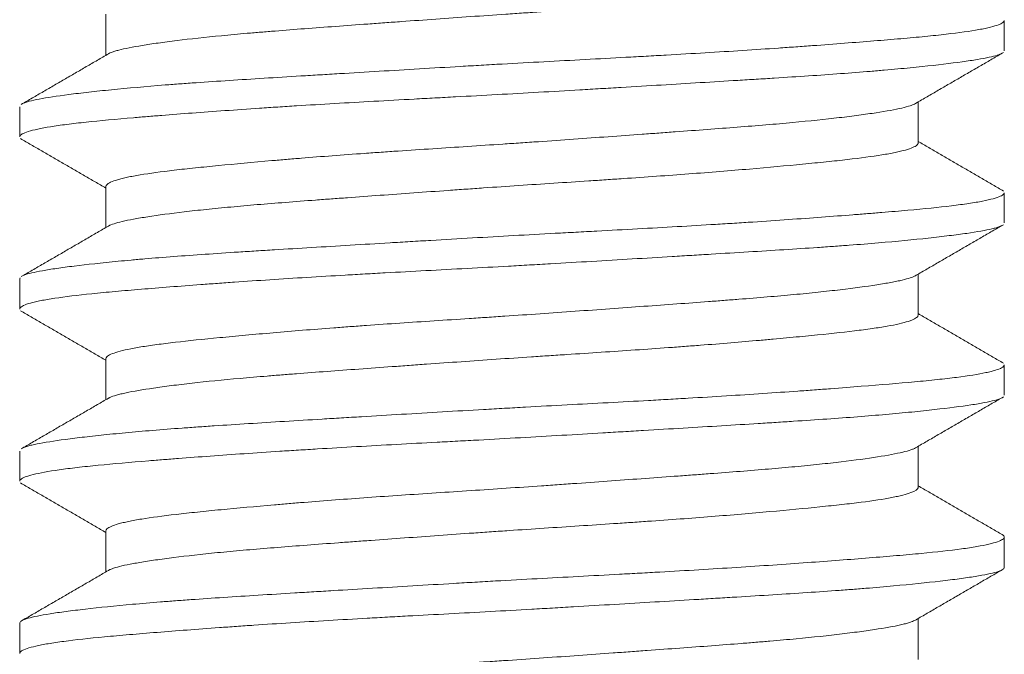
# Model space of a CAD drawing. Header units: millimetres. Extents: x 28 to 2257, y 19 to 785.
# Tile 49 of 55: x 1655.35 to 1659.35, y 388.52 to 391.1. Entities that reach past the tile are written whole.
import ezdxf

# ---------------------------------------------------------------- set-up
doc = ezdxf.new("R2010")
doc.units = ezdxf.units.MM
doc.layers.add('1', color=7, linetype='Continuous', true_color=0xffffff)

msp = doc.modelspace()

# ---------------------------------------------------------------- linework, layer by layer
at = {"layer": '1', "color": 155, "linetype": 'Continuous', "lineweight": 18}
for p, q in [((1655.7032, 391.1192), (1655.7032, 390.9523)), ((1659.3532, 390.971), (1659.3532, 391.0937)), ((1655.3532, 390.7434), (1655.3532, 390.6213)), ((1659.0032, 390.596), (1659.0032, 390.7626)), ((1655.7032, 390.4191), (1655.7032, 390.2523)), ((1659.3532, 390.2715), (1659.3532, 390.3937)), ((1659.0032, 389.8956), (1659.0032, 390.0626)), ((1655.3532, 390.0435), (1655.3547, 390.0483)), ((1655.3532, 390.0439), (1655.3532, 389.9212)), ((1655.7032, 389.7193), (1655.7032, 389.5523)), ((1659.3532, 389.5711), (1659.3532, 389.6934)), ((1655.3532, 389.3435), (1655.3532, 389.2215)), ((1659.0032, 389.196), (1659.0032, 389.3626)), ((1655.7032, 389.0188), (1655.7032, 388.8523)), ((1659.3532, 388.8713), (1659.3532, 388.994)), ((1659.0032, 388.4956), (1659.0032, 388.6626)), ((1655.3532, 388.6435), (1655.3532, 388.5209))]:
    msp.add_line(p, q, dxfattribs=at)
for points, knots in [([(1655.7158, 390.9596), (1655.7187, 390.9611), (1655.7255, 390.9642), (1655.7344, 390.9672), (1655.7444, 390.9704), (1655.7499, 390.9719), (1655.78, 390.9797), (1655.8119, 390.986), (1655.8709, 390.9957), (1655.9033, 391.0005), (1655.94, 391.0055), (1655.9655, 391.0089), (1655.9787, 391.0106), (1656.0464, 391.019), (1656.1068, 391.0256), (1656.2066, 391.0353), (1656.2414, 391.0385), (1656.2959, 391.0432), (1656.3145, 391.0448), (1656.3524, 391.048), (1656.3716, 391.0495), (1656.4689, 391.0573), (1656.5507, 391.0635), (1656.6793, 391.073), (1656.7231, 391.0762), (1656.7904, 391.0811), (1656.8132, 391.0828), (1656.8589, 391.0861), (1656.8818, 391.0878), (1656.9969, 391.0961), (1657.0902, 391.1028), (1657.2323, 391.1128), (1657.28, 391.1161), (1657.3521, 391.121), (1657.3763, 391.1227), (1657.4243, 391.1259), (1657.4482, 391.1274), (1657.5674, 391.1353), (1657.6613, 391.1414), (1657.7999, 391.1507), (1657.8458, 391.1538), (1657.914, 391.1586), (1657.9367, 391.1602), (1657.9813, 391.1634), (1658.0034, 391.165), (1658.1124, 391.1731), (1658.1955, 391.1796), (1658.3141, 391.1896), (1658.3527, 391.193), (1658.4276, 391.1997), (1658.4636, 391.203), (1658.5666, 391.2128), (1658.6291, 391.219), (1658.6995, 391.2267), (1658.7132, 391.2283), (1658.7398, 391.2314), (1658.7527, 391.233), (1658.7901, 391.2377), (1658.813, 391.2409), (1658.8761, 391.2504), (1658.9105, 391.2568), (1658.9439, 391.2651), (1658.9501, 391.2668), (1658.9615, 391.2701), (1658.9668, 391.2718), (1658.9808, 391.2769), (1658.9881, 391.2803), (1658.9999, 391.2878), (1659.0032, 391.292), (1659.0032, 391.2961)], [0, 0, 0, 0, 0.014042, 0.02843, 0.02843, 0.042818, 0.042818, 0.100368, 0.100368, 0.129144, 0.143531, 0.143531, 0.157919, 0.157919, 0.21547, 0.21547, 0.244245, 0.244245, 0.258633, 0.258633, 0.27302, 0.27302, 0.330571, 0.330571, 0.359346, 0.359346, 0.373734, 0.373734, 0.388122, 0.388122, 0.445672, 0.445672, 0.474448, 0.474448, 0.488835, 0.488835, 0.503223, 0.503223, 0.560773, 0.560773, 0.589549, 0.589549, 0.603936, 0.603936, 0.618324, 0.618324, 0.675875, 0.675875, 0.70465, 0.70465, 0.733425, 0.733425, 0.790976, 0.790976, 0.805364, 0.805364, 0.819751, 0.819751, 0.848527, 0.848527, 0.906077, 0.906077, 0.920465, 0.920465, 0.934853, 0.934853, 0.963628, 0.963628, 1, 1, 1, 1]), ([(1655.3644, 390.7555), (1655.3648, 390.7558), (1655.3653, 390.756), (1655.369, 390.7578), (1655.3728, 390.7593), (1655.3815, 390.7623), (1655.3865, 390.7638), (1655.4032, 390.7683), (1655.4167, 390.7713), (1655.4637, 390.7803), (1655.5039, 390.7864), (1655.5654, 390.7944), (1655.5782, 390.796), (1655.6051, 390.7992), (1655.6191, 390.8009), (1655.6626, 390.8058), (1655.6934, 390.809), (1655.7915, 390.8188), (1655.8643, 390.8254), (1655.9644, 390.8332), (1655.9849, 390.8348), (1656.0269, 390.8379), (1656.0483, 390.8394), (1656.1136, 390.844), (1656.1584, 390.847), (1656.2965, 390.856), (1656.3935, 390.862), (1656.521, 390.8697), (1656.5468, 390.8713), (1656.5991, 390.8745), (1656.6256, 390.8761), (1656.7053, 390.8809), (1656.7589, 390.8841), (1656.9213, 390.8938), (1657.0316, 390.9004), (1657.1719, 390.9087), (1657.2001, 390.9103), (1657.2567, 390.9136), (1657.2852, 390.9152), (1657.3703, 390.92), (1657.4267, 390.9231), (1657.5951, 390.9322), (1657.7061, 390.9381), (1657.8434, 390.9456), (1657.8708, 390.9471), (1657.9254, 390.9501), (1657.9527, 390.9517), (1658.0335, 390.9563), (1658.0863, 390.9594), (1658.2414, 390.9687), (1658.3407, 390.9751), (1658.4593, 390.9833), (1658.4828, 390.9849), (1658.5292, 390.9882), (1658.5521, 390.9899), (1658.6195, 390.9948), (1658.6626, 390.9981), (1658.787, 391.0077), (1658.8632, 391.0138), (1658.9498, 391.0213), (1658.9667, 391.0228), (1658.9996, 391.0258), (1659.0156, 391.0274), (1659.0619, 391.0319), (1659.0906, 391.0349), (1659.1701, 391.0441), (1659.2145, 391.0503), (1659.2592, 391.0584), (1659.2676, 391.06), (1659.2833, 391.0633), (1659.2906, 391.0649), (1659.3105, 391.0699), (1659.3214, 391.0732), (1659.345, 391.0822), (1659.3528, 391.088), (1659.3532, 391.0935)], [0, 0, 0, 0, 0.002232, 0.002232, 0.016183, 0.016183, 0.030134, 0.030134, 0.058036, 0.058036, 0.113839, 0.113839, 0.12779, 0.12779, 0.141741, 0.141741, 0.169643, 0.169643, 0.225446, 0.225446, 0.239397, 0.239397, 0.253348, 0.253348, 0.28125, 0.28125, 0.337054, 0.337054, 0.351004, 0.351004, 0.364955, 0.364955, 0.392857, 0.392857, 0.448661, 0.448661, 0.462612, 0.462612, 0.476563, 0.476563, 0.504464, 0.504464, 0.560268, 0.560268, 0.574219, 0.574219, 0.58817, 0.58817, 0.616071, 0.616071, 0.671875, 0.671875, 0.685826, 0.685826, 0.699777, 0.699777, 0.727679, 0.727679, 0.783482, 0.783482, 0.797433, 0.797433, 0.811384, 0.811384, 0.839286, 0.839286, 0.895089, 0.895089, 0.90904, 0.90904, 0.922991, 0.922991, 0.950893, 0.950893, 1, 1, 1, 1]), ([(1659.3441, 390.9605), (1659.3345, 390.955), (1659.3171, 390.9497), (1659.2784, 390.9413), (1659.2623, 390.9383), (1659.2346, 390.9337), (1659.2248, 390.9321), (1659.204, 390.929), (1659.193, 390.9274), (1659.1358, 390.9196), (1659.0817, 390.9131), (1658.9885, 390.9034), (1658.9554, 390.9001), (1658.9026, 390.8952), (1658.8845, 390.8935), (1658.8473, 390.8902), (1658.8283, 390.8886), (1658.7314, 390.8806), (1658.6477, 390.8746), (1658.5132, 390.8656), (1658.4668, 390.8626), (1658.3949, 390.8581), (1658.3705, 390.8565), (1658.3211, 390.8535), (1658.2962, 390.8519), (1658.1707, 390.8442), (1658.0669, 390.838), (1657.9062, 390.8283), (1657.8519, 390.8251), (1657.769, 390.8201), (1657.7411, 390.8184), (1657.6852, 390.8151), (1657.6573, 390.8135), (1657.5174, 390.8052), (1657.4052, 390.7987), (1657.2367, 390.7895), (1657.1805, 390.7864), (1657.096, 390.7819), (1657.0678, 390.7804), (1657.0117, 390.7774), (1656.9838, 390.7759), (1656.8453, 390.7684), (1656.7375, 390.7624), (1656.5802, 390.7532), (1656.5285, 390.75), (1656.4521, 390.7453), (1656.4268, 390.7436), (1656.3768, 390.7404), (1656.3522, 390.7388), (1656.2309, 390.7306), (1656.1397, 390.7241), (1656.0115, 390.7144), (1655.9702, 390.7111), (1655.9105, 390.7064), (1655.8909, 390.7049), (1655.8527, 390.7018), (1655.8342, 390.7002), (1655.7438, 390.6926), (1655.6795, 390.6867), (1655.5949, 390.6776), (1655.5687, 390.6746), (1655.5324, 390.6699), (1655.5208, 390.6683), (1655.4987, 390.6652), (1655.4883, 390.6636), (1655.4391, 390.6556), (1655.409, 390.6491), (1655.3777, 390.6392), (1655.3695, 390.6359), (1655.3608, 390.631), (1655.3585, 390.6293), (1655.3551, 390.6261), (1655.354, 390.6244), (1655.3533, 390.6221), (1655.3532, 390.6214), (1655.3532, 390.6207)], [0, 0, 0, 0, 0.050178, 0.050178, 0.077931, 0.077931, 0.091807, 0.091807, 0.105684, 0.105684, 0.16119, 0.16119, 0.188943, 0.188943, 0.20282, 0.20282, 0.216696, 0.216696, 0.272202, 0.272202, 0.299956, 0.299956, 0.313832, 0.313832, 0.327709, 0.327709, 0.383215, 0.383215, 0.410968, 0.410968, 0.424845, 0.424845, 0.438721, 0.438721, 0.494227, 0.494227, 0.52198, 0.52198, 0.535857, 0.535857, 0.549734, 0.549734, 0.60524, 0.60524, 0.632993, 0.632993, 0.646869, 0.646869, 0.660746, 0.660746, 0.716252, 0.716252, 0.744005, 0.744005, 0.757882, 0.757882, 0.771758, 0.771758, 0.827265, 0.827265, 0.855018, 0.855018, 0.868894, 0.868894, 0.882771, 0.882771, 0.938277, 0.938277, 0.96603, 0.96603, 0.979907, 0.979907, 0.993783, 0.993783, 1, 1, 1, 1]), ([(1658.9927, 390.7565), (1658.9901, 390.755), (1658.9871, 390.7535), (1658.9799, 390.7505), (1658.9757, 390.7489), (1658.9615, 390.7443), (1658.95, 390.7411), (1658.9096, 390.7318), (1658.8749, 390.7254), (1658.8217, 390.7172), (1658.8105, 390.7156), (1658.7872, 390.7122), (1658.7751, 390.7105), (1658.7375, 390.7055), (1658.7109, 390.7022), (1658.626, 390.6922), (1658.5629, 390.6855), (1658.4759, 390.6774), (1658.458, 390.6758), (1658.4216, 390.6726), (1658.4032, 390.671), (1658.3469, 390.6663), (1658.3082, 390.6632), (1658.189, 390.6539), (1658.1051, 390.6476), (1657.9947, 390.6395), (1657.9723, 390.6379), (1657.9273, 390.6346), (1657.9047, 390.633), (1657.8365, 390.628), (1657.7905, 390.6247), (1657.6514, 390.6147), (1657.5569, 390.6079), (1657.4364, 390.5995), (1657.4121, 390.5978), (1657.3639, 390.5945), (1657.3399, 390.5929), (1657.268, 390.5881), (1657.2203, 390.585), (1657.0779, 390.5756), (1656.9839, 390.5695), (1656.8678, 390.5616), (1656.8447, 390.56), (1656.7992, 390.5568), (1656.7766, 390.5552), (1656.7096, 390.5504), (1656.6222, 390.544), (1656.5175, 390.5357), (1656.4567, 390.5307), (1656.4167, 390.5274), (1656.3968, 390.5257), (1656.2994, 390.5172), (1656.2275, 390.5105), (1656.1284, 390.5009), (1656.0811, 390.4962), (1656.0371, 390.4915), (1656.0086, 390.4884), (1655.9947, 390.4868), (1655.9276, 390.4789), (1655.8817, 390.4727), (1655.8239, 390.463), (1655.7979, 390.4582), (1655.7761, 390.4532), (1655.7626, 390.4498), (1655.7563, 390.4481), (1655.7276, 390.4397), (1655.7131, 390.4329), (1655.7043, 390.4237), (1655.7031, 390.4211), (1655.7032, 390.4186)], [0, 0, 0, 0, 0.013467, 0.013467, 0.027855, 0.027855, 0.05663, 0.05663, 0.11418, 0.11418, 0.128568, 0.128568, 0.142956, 0.142956, 0.171731, 0.171731, 0.229282, 0.229282, 0.243669, 0.243669, 0.258057, 0.258057, 0.286832, 0.286832, 0.344383, 0.344383, 0.358771, 0.358771, 0.373158, 0.373158, 0.401934, 0.401934, 0.459484, 0.459484, 0.473872, 0.473872, 0.48826, 0.48826, 0.517035, 0.517035, 0.574586, 0.574586, 0.588973, 0.588973, 0.603361, 0.603361, 0.632136, 0.660912, 0.675299, 0.675299, 0.689687, 0.689687, 0.747238, 0.747238, 0.776013, 0.790401, 0.790401, 0.804788, 0.804788, 0.862339, 0.862339, 0.891114, 0.905502, 0.905502, 0.91989, 0.91989, 0.97744, 0.97744, 1, 1, 1, 1]), ([(1655.7144, 390.2589), (1655.7253, 390.2649), (1655.7437, 390.2708), (1655.7829, 390.2799), (1655.806, 390.2847), (1655.8335, 390.2895), (1655.853, 390.2927), (1655.8632, 390.2944), (1655.9162, 390.3026), (1655.9656, 390.3092), (1656.0499, 390.3192), (1656.0797, 390.3225), (1656.127, 390.3275), (1656.1433, 390.3291), (1656.1766, 390.3324), (1656.1935, 390.334), (1656.2799, 390.3421), (1656.354, 390.3482), (1656.4725, 390.3575), (1656.5133, 390.3606), (1656.5763, 390.3654), (1656.5977, 390.367), (1656.6408, 390.3702), (1656.6625, 390.3718), (1656.7718, 390.3798), (1656.8617, 390.3863), (1657.0003, 390.3963), (1657.0471, 390.3997), (1657.1183, 390.4047), (1657.1422, 390.4064), (1657.1899, 390.4098), (1657.2138, 390.4115), (1657.333, 390.4198), (1657.428, 390.4261), (1657.5702, 390.4355), (1657.6175, 390.4386), (1657.6884, 390.4432), (1657.712, 390.4448), (1657.7587, 390.4479), (1657.7819, 390.4495), (1657.8967, 390.4573), (1657.9855, 390.4636), (1658.1143, 390.4733), (1658.1564, 390.4766), (1658.2392, 390.4833), (1658.2793, 390.4866), (1658.3954, 390.4967), (1658.4674, 390.5033), (1658.5507, 390.5113), (1658.567, 390.5129), (1658.599, 390.5161), (1658.6147, 390.5177), (1658.6604, 390.5224), (1658.6891, 390.5255), (1658.7697, 390.5348), (1658.8164, 390.541), (1658.8657, 390.549), (1658.8751, 390.5506), (1658.893, 390.5539), (1658.9015, 390.5555), (1658.9255, 390.5605), (1658.9394, 390.5638), (1658.9749, 390.5738), (1658.9906, 390.5805), (1659, 390.5888), (1659.0013, 390.5905), (1659.0028, 390.5934), (1659.0031, 390.5947), (1659.0032, 390.5959)], [0, 0, 0, 0, 0.055607, 0.055607, 0.084329, 0.09869, 0.09869, 0.113051, 0.113051, 0.170496, 0.170496, 0.199219, 0.199219, 0.21358, 0.21358, 0.227941, 0.227941, 0.285386, 0.285386, 0.314108, 0.314108, 0.32847, 0.32847, 0.342831, 0.342831, 0.400276, 0.400276, 0.428998, 0.428998, 0.443359, 0.443359, 0.457721, 0.457721, 0.515165, 0.515165, 0.543888, 0.543888, 0.558249, 0.558249, 0.57261, 0.57261, 0.630055, 0.630055, 0.658778, 0.658778, 0.6875, 0.6875, 0.744945, 0.744945, 0.759306, 0.759306, 0.773667, 0.773667, 0.80239, 0.80239, 0.859835, 0.859835, 0.874196, 0.874196, 0.888557, 0.888557, 0.917279, 0.917279, 0.974724, 0.974724, 0.989085, 0.989085, 1, 1, 1, 1]), ([(1655.364, 390.0554), (1655.3663, 390.0565), (1655.3689, 390.0577), (1655.3872, 390.0648), (1655.4118, 390.0707), (1655.4542, 390.0783), (1655.4632, 390.0798), (1655.4825, 390.0829), (1655.4928, 390.0845), (1655.5253, 390.0892), (1655.549, 390.0923), (1655.6262, 390.1019), (1655.6857, 390.1084), (1655.7703, 390.1166), (1655.7877, 390.1183), (1655.8236, 390.1215), (1655.8422, 390.1232), (1655.8989, 390.1281), (1655.9383, 390.1312), (1656.0609, 390.1405), (1656.1487, 390.1464), (1656.266, 390.154), (1656.2898, 390.1555), (1656.3382, 390.1585), (1656.3629, 390.16), (1656.4375, 390.1647), (1656.4881, 390.1677), (1656.6423, 390.1771), (1656.7483, 390.1835), (1656.8849, 390.1917), (1656.9124, 390.1933), (1656.9679, 390.1966), (1656.9959, 390.1983), (1657.0799, 390.2033), (1657.136, 390.2066), (1657.3042, 390.2163), (1657.4164, 390.2226), (1657.5569, 390.2301), (1657.585, 390.2316), (1657.6412, 390.2347), (1657.6694, 390.2362), (1657.7533, 390.2407), (1657.8085, 390.2437), (1657.9717, 390.2527), (1658.0775, 390.2587), (1658.2059, 390.2666), (1658.2314, 390.2682), (1658.282, 390.2714), (1658.3071, 390.273), (1658.3814, 390.2779), (1658.4294, 390.2812), (1658.5691, 390.291), (1658.6563, 390.2975), (1658.7581, 390.3055), (1658.7781, 390.3071), (1658.8173, 390.3102), (1658.8366, 390.3118), (1658.8928, 390.3164), (1658.9282, 390.3194), (1659.0286, 390.3284), (1659.0875, 390.3343), (1659.1511, 390.342), (1659.1633, 390.3436), (1659.1867, 390.3467), (1659.1979, 390.3483), (1659.2297, 390.3531), (1659.2485, 390.3563), (1659.2981, 390.366), (1659.3219, 390.3726), (1659.3401, 390.3808), (1659.3432, 390.3824), (1659.3481, 390.3857), (1659.35, 390.3874), (1659.3524, 390.3905), (1659.353, 390.3919), (1659.3532, 390.3934)], [0, 0, 0, 0, 0.010714, 0.010714, 0.066518, 0.066518, 0.080469, 0.080469, 0.09442, 0.09442, 0.122321, 0.122321, 0.178125, 0.178125, 0.192076, 0.192076, 0.206027, 0.206027, 0.233929, 0.233929, 0.289732, 0.289732, 0.303683, 0.303683, 0.317634, 0.317634, 0.345536, 0.345536, 0.401339, 0.401339, 0.41529, 0.41529, 0.429241, 0.429241, 0.457143, 0.457143, 0.512946, 0.512946, 0.526897, 0.526897, 0.540848, 0.540848, 0.56875, 0.56875, 0.624554, 0.624554, 0.638504, 0.638504, 0.652455, 0.652455, 0.680357, 0.680357, 0.736161, 0.736161, 0.750112, 0.750112, 0.764063, 0.764063, 0.791964, 0.791964, 0.847768, 0.847768, 0.861719, 0.861719, 0.87567, 0.87567, 0.903571, 0.903571, 0.959375, 0.959375, 0.973326, 0.973326, 0.987277, 0.987277, 1, 1, 1, 1]), ([(1659.3439, 390.2603), (1659.3411, 390.2588), (1659.3378, 390.2573), (1659.3298, 390.2543), (1659.3253, 390.2528), (1659.315, 390.2498), (1659.3093, 390.2483), (1659.2779, 390.2408), (1659.2437, 390.2348), (1659.1791, 390.2254), (1659.1553, 390.2223), (1659.1162, 390.2175), (1659.1025, 390.2158), (1659.0743, 390.2126), (1659.0597, 390.2109), (1658.9844, 390.2028), (1658.9167, 390.1962), (1658.804, 390.1866), (1658.7646, 390.1834), (1658.7027, 390.1787), (1658.6815, 390.1772), (1658.6385, 390.1741), (1658.6167, 390.1726), (1658.506, 390.165), (1658.4124, 390.1591), (1658.2644, 390.15), (1658.2138, 390.1469), (1658.136, 390.1422), (1658.1097, 390.1406), (1658.0568, 390.1374), (1658.0303, 390.1358), (1657.8968, 390.1278), (1657.7879, 390.1212), (1657.6215, 390.1113), (1657.5655, 390.108), (1657.4807, 390.1031), (1657.4522, 390.1015), (1657.3955, 390.0983), (1657.3672, 390.0967), (1657.2261, 390.0888), (1657.1143, 390.0829), (1656.9482, 390.074), (1656.8931, 390.071), (1656.8108, 390.0664), (1656.7834, 390.0649), (1656.7293, 390.0619), (1656.7024, 390.0603), (1656.5696, 390.0526), (1656.4676, 390.0464), (1656.3207, 390.0367), (1656.2728, 390.0334), (1656.2025, 390.0285), (1656.1793, 390.0268), (1656.1338, 390.0235), (1656.1115, 390.0219), (1656.0022, 390.0137), (1655.9214, 390.0074), (1655.8104, 389.9983), (1655.7751, 389.9953), (1655.7247, 389.9907), (1655.7083, 389.9892), (1655.6767, 389.9862), (1655.6614, 389.9847), (1655.5878, 389.9771), (1655.5376, 389.971), (1655.475, 389.9615), (1655.4563, 389.9583), (1655.4315, 389.9534), (1655.4238, 389.9518), (1655.4096, 389.9485), (1655.4031, 389.9469), (1655.3737, 389.9386), (1655.3596, 389.932), (1655.3537, 389.9239), (1655.3531, 389.9222), (1655.3532, 389.9206)], [0, 0, 0, 0, 0.013988, 0.013988, 0.027864, 0.027864, 0.041741, 0.041741, 0.097247, 0.097247, 0.125, 0.125, 0.138877, 0.138877, 0.152753, 0.152753, 0.208259, 0.208259, 0.236012, 0.236012, 0.249889, 0.249889, 0.263766, 0.263766, 0.319272, 0.319272, 0.347025, 0.347025, 0.360901, 0.360901, 0.374778, 0.374778, 0.430284, 0.430284, 0.458037, 0.458037, 0.471914, 0.471914, 0.48579, 0.48579, 0.541297, 0.541297, 0.56905, 0.56905, 0.582926, 0.582926, 0.596803, 0.596803, 0.652309, 0.652309, 0.680062, 0.680062, 0.693939, 0.693939, 0.707815, 0.707815, 0.763321, 0.763321, 0.791075, 0.791075, 0.804951, 0.804951, 0.818828, 0.818828, 0.874334, 0.874334, 0.902087, 0.902087, 0.915964, 0.915964, 0.92984, 0.92984, 0.985346, 0.985346, 1, 1, 1, 1]), ([(1658.9923, 390.0563), (1658.9819, 390.0503), (1658.9641, 390.0445), (1658.932, 390.0369), (1658.9248, 390.0353), (1658.9093, 390.0322), (1658.9012, 390.0306), (1658.8752, 390.0258), (1658.8561, 390.0225), (1658.7931, 390.0128), (1658.7438, 390.0061), (1658.6727, 389.9977), (1658.658, 389.996), (1658.6279, 389.9926), (1658.6125, 389.9909), (1658.5653, 389.9859), (1658.5323, 389.9827), (1658.4291, 389.9731), (1658.3547, 389.9669), (1658.2544, 389.959), (1658.234, 389.9574), (1658.1929, 389.9543), (1658.1722, 389.9527), (1658.1092, 389.948), (1658.0236, 389.9416), (1657.9347, 389.9351), (1657.8441, 389.9286), (1657.7979, 389.9252), (1657.657, 389.9151), (1657.5624, 389.9083), (1657.4196, 389.8983), (1657.3718, 389.8951), (1657.2999, 389.8902), (1657.2758, 389.8886), (1657.2277, 389.8854), (1657.2036, 389.8839), (1657.0834, 389.876), (1656.9895, 389.8699), (1656.8518, 389.8605), (1656.7838, 389.8558), (1656.717, 389.8509), (1656.6727, 389.8477), (1656.6507, 389.846), (1656.5423, 389.8378), (1656.4604, 389.8312), (1656.3445, 389.8211), (1656.2883, 389.8161), (1656.2348, 389.8111), (1656.1997, 389.8078), (1656.1826, 389.8062), (1656.099, 389.7981), (1656.0389, 389.7919), (1655.9587, 389.7826), (1655.9336, 389.7795), (1655.8986, 389.7747), (1655.8873, 389.7731), (1655.8657, 389.7699), (1655.8555, 389.7683), (1655.8066, 389.7602), (1655.7755, 389.7537), (1655.7408, 389.7436), (1655.7312, 389.7403), (1655.7198, 389.7352), (1655.7166, 389.7335), (1655.7111, 389.7301), (1655.7089, 389.7284), (1655.7044, 389.7239), (1655.703, 389.7211), (1655.7032, 389.7184)], [0, 0, 0, 0, 0.054788, 0.054788, 0.069176, 0.069176, 0.083564, 0.083564, 0.112339, 0.112339, 0.16989, 0.16989, 0.184277, 0.184277, 0.198665, 0.198665, 0.22744, 0.22744, 0.284991, 0.284991, 0.299378, 0.299378, 0.313766, 0.313766, 0.342541, 0.371317, 0.371317, 0.400092, 0.400092, 0.457643, 0.457643, 0.486418, 0.486418, 0.500806, 0.500806, 0.515193, 0.515193, 0.572744, 0.572744, 0.601519, 0.615907, 0.615907, 0.630295, 0.630295, 0.687845, 0.687845, 0.716621, 0.731008, 0.731008, 0.745396, 0.745396, 0.802947, 0.802947, 0.831722, 0.831722, 0.84611, 0.84611, 0.860497, 0.860497, 0.918048, 0.918048, 0.946823, 0.946823, 0.961211, 0.961211, 0.975599, 0.975599, 1, 1, 1, 1]), ([(1655.7151, 389.5592), (1655.7166, 389.56), (1655.7182, 389.5608), (1655.7267, 389.5647), (1655.7398, 389.5693), (1655.7577, 389.574), (1655.7707, 389.5771), (1655.7777, 389.5787), (1655.815, 389.5866), (1655.8524, 389.593), (1655.9195, 389.6028), (1655.9438, 389.6061), (1655.996, 389.6128), (1656.0241, 389.6162), (1656.1126, 389.6262), (1656.1775, 389.6327), (1656.2836, 389.6422), (1656.3204, 389.6453), (1656.3778, 389.65), (1656.3973, 389.6516), (1656.437, 389.6547), (1656.457, 389.6563), (1656.5584, 389.6641), (1656.6431, 389.6704), (1656.7754, 389.68), (1656.8204, 389.6833), (1656.8892, 389.6883), (1656.9124, 389.69), (1656.9589, 389.6933), (1656.9822, 389.695), (1657.099, 389.7034), (1657.1933, 389.7101), (1657.3361, 389.72), (1657.3839, 389.7232), (1657.456, 389.728), (1657.4801, 389.7296), (1657.5279, 389.7327), (1657.5517, 389.7342), (1657.67, 389.742), (1657.7627, 389.7481), (1657.899, 389.7575), (1657.944, 389.7607), (1658.0107, 389.7655), (1658.0327, 389.7672), (1658.0761, 389.7704), (1658.0975, 389.772), (1658.2031, 389.7802), (1658.2832, 389.7869), (1658.3778, 389.7952), (1658.3964, 389.7969), (1658.4331, 389.8002), (1658.4512, 389.8019), (1658.5044, 389.8068), (1658.5382, 389.8101), (1658.6348, 389.8196), (1658.6927, 389.8257), (1658.7569, 389.8335), (1658.7693, 389.8351), (1658.7934, 389.8382), (1658.805, 389.8398), (1658.8384, 389.8446), (1658.8586, 389.8478), (1658.9135, 389.8574), (1658.9422, 389.864), (1658.9684, 389.8724), (1658.9731, 389.8741), (1658.9816, 389.8774), (1658.9853, 389.8791), (1658.9949, 389.8842), (1658.9992, 389.8875), (1659.0025, 389.8925), (1659.0031, 389.8941), (1659.0032, 389.8957)], [0, 0, 0, 0, 0.007366, 0.007366, 0.036142, 0.050529, 0.050529, 0.064917, 0.064917, 0.122468, 0.122468, 0.151243, 0.151243, 0.180018, 0.180018, 0.237569, 0.237569, 0.266344, 0.266344, 0.280732, 0.280732, 0.29512, 0.29512, 0.35267, 0.35267, 0.381446, 0.381446, 0.395833, 0.395833, 0.410221, 0.410221, 0.467772, 0.467772, 0.496547, 0.496547, 0.510935, 0.510935, 0.525322, 0.525322, 0.582873, 0.582873, 0.611648, 0.611648, 0.626036, 0.626036, 0.640424, 0.640424, 0.697974, 0.697974, 0.712362, 0.712362, 0.72675, 0.72675, 0.755525, 0.755525, 0.813076, 0.813076, 0.827463, 0.827463, 0.841851, 0.841851, 0.870626, 0.870626, 0.928177, 0.928177, 0.942564, 0.942564, 0.956952, 0.956952, 0.985727, 0.985727, 1, 1, 1, 1]), ([(1655.3635, 389.3551), (1655.3674, 389.3572), (1655.3725, 389.3592), (1655.3831, 389.3628), (1655.3882, 389.3643), (1655.3996, 389.3673), (1655.4059, 389.3688), (1655.4266, 389.3733), (1655.4426, 389.3763), (1655.4973, 389.3855), (1655.5424, 389.3917), (1655.6097, 389.3998), (1655.6237, 389.4014), (1655.6528, 389.4047), (1655.668, 389.4063), (1655.715, 389.4112), (1655.7481, 389.4145), (1655.8527, 389.4243), (1655.9294, 389.4307), (1656.0339, 389.4384), (1656.0553, 389.4399), (1656.0989, 389.443), (1656.1211, 389.4445), (1656.1891, 389.449), (1656.2356, 389.452), (1656.3783, 389.4611), (1656.4779, 389.4671), (1656.6078, 389.475), (1656.6341, 389.4766), (1656.6872, 389.4798), (1656.7141, 389.4814), (1656.7953, 389.4863), (1656.8498, 389.4896), (1657.0144, 389.4994), (1657.1255, 389.506), (1657.2661, 389.5141), (1657.2944, 389.5157), (1657.351, 389.5189), (1657.3794, 389.5205), (1657.4647, 389.5252), (1657.5211, 389.5282), (1657.6889, 389.5372), (1657.7991, 389.5431), (1657.9344, 389.5506), (1657.9614, 389.5522), (1658.0151, 389.5552), (1658.0419, 389.5568), (1658.1215, 389.5615), (1658.1734, 389.5646), (1658.3255, 389.5741), (1658.422, 389.5806), (1658.5368, 389.5888), (1658.5594, 389.5904), (1658.6041, 389.5937), (1658.6261, 389.5953), (1658.6912, 389.6003), (1658.7326, 389.6035), (1658.8516, 389.6129), (1658.9238, 389.6188), (1659.0049, 389.6263), (1659.0206, 389.6279), (1659.0512, 389.6309), (1659.0661, 389.6324), (1659.1091, 389.637), (1659.1355, 389.6401), (1659.208, 389.6493), (1659.2475, 389.6557), (1659.2857, 389.6638), (1659.2928, 389.6654), (1659.3058, 389.6687), (1659.3118, 389.6704), (1659.3279, 389.6754), (1659.3362, 389.6787), (1659.3493, 389.686), (1659.353, 389.6899), (1659.3532, 389.6937)], [0, 0, 0, 0, 0.019162, 0.019162, 0.033088, 0.033088, 0.047014, 0.047014, 0.074866, 0.074866, 0.13057, 0.13057, 0.144496, 0.144496, 0.158422, 0.158422, 0.186275, 0.186275, 0.241979, 0.241979, 0.255905, 0.255905, 0.269831, 0.269831, 0.297683, 0.297683, 0.353387, 0.353387, 0.367313, 0.367313, 0.381239, 0.381239, 0.409091, 0.409091, 0.464795, 0.464795, 0.478721, 0.478721, 0.492647, 0.492647, 0.520499, 0.520499, 0.576203, 0.576203, 0.590129, 0.590129, 0.604055, 0.604055, 0.631907, 0.631907, 0.687611, 0.687611, 0.701537, 0.701537, 0.715463, 0.715463, 0.743316, 0.743316, 0.79902, 0.79902, 0.812946, 0.812946, 0.826872, 0.826872, 0.854724, 0.854724, 0.910428, 0.910428, 0.924354, 0.924354, 0.93828, 0.93828, 0.966132, 0.966132, 1, 1, 1, 1]), ([(1659.3434, 389.5601), (1659.3367, 389.5565), (1659.3266, 389.5529), (1659.302, 389.5464), (1659.2884, 389.5434), (1659.2645, 389.5388), (1659.2559, 389.5373), (1659.2376, 389.5342), (1659.228, 389.5326), (1659.177, 389.5249), (1659.1277, 389.5186), (1659.0411, 389.5089), (1659.0101, 389.5056), (1658.9604, 389.5006), (1658.9433, 389.499), (1658.9082, 389.4957), (1658.8903, 389.494), (1658.7986, 389.4859), (1658.7186, 389.4797), (1658.5888, 389.4706), (1658.5439, 389.4676), (1658.474, 389.4631), (1658.4503, 389.4616), (1658.4025, 389.4585), (1658.3783, 389.457), (1658.2562, 389.4494), (1658.1546, 389.4433), (1657.9964, 389.4337), (1657.9427, 389.4305), (1657.8606, 389.4256), (1657.833, 389.4239), (1657.7777, 389.4206), (1657.7501, 389.419), (1657.6115, 389.4107), (1657.4998, 389.4042), (1657.3311, 389.3946), (1657.2746, 389.3915), (1657.1896, 389.3869), (1657.1612, 389.3854), (1657.1049, 389.3824), (1657.0769, 389.3809), (1656.9375, 389.3734), (1656.8283, 389.3675), (1656.6682, 389.3584), (1656.6154, 389.3553), (1656.5371, 389.3505), (1656.5112, 389.3489), (1656.4601, 389.3458), (1656.4349, 389.3442), (1656.3106, 389.3361), (1656.2164, 389.3296), (1656.0831, 389.3198), (1656.0399, 389.3165), (1655.9772, 389.3117), (1655.9567, 389.3101), (1655.9167, 389.3069), (1655.8972, 389.3054), (1655.802, 389.2977), (1655.7334, 389.2917), (1655.6419, 389.2827), (1655.6133, 389.2797), (1655.5733, 389.2751), (1655.5605, 389.2735), (1655.5361, 389.2704), (1655.5245, 389.2688), (1655.4692, 389.261), (1655.434, 389.2546), (1655.3948, 389.2448), (1655.384, 389.2414), (1655.3713, 389.2365), (1655.3677, 389.2348), (1655.3616, 389.2315), (1655.3592, 389.2299), (1655.3546, 389.2257), (1655.3532, 389.2233), (1655.3532, 389.2209)], [0, 0, 0, 0, 0.033363, 0.033363, 0.061165, 0.061165, 0.075067, 0.075067, 0.088968, 0.088968, 0.144573, 0.144573, 0.172375, 0.172375, 0.186277, 0.186277, 0.200178, 0.200178, 0.255783, 0.255783, 0.283585, 0.283585, 0.297487, 0.297487, 0.311388, 0.311388, 0.366993, 0.366993, 0.394795, 0.394795, 0.408697, 0.408697, 0.422598, 0.422598, 0.478203, 0.478203, 0.506005, 0.506005, 0.519907, 0.519907, 0.533808, 0.533808, 0.589413, 0.589413, 0.617215, 0.617215, 0.631117, 0.631117, 0.645018, 0.645018, 0.700623, 0.700623, 0.728425, 0.728425, 0.742327, 0.742327, 0.756228, 0.756228, 0.811833, 0.811833, 0.839635, 0.839635, 0.853536, 0.853536, 0.867438, 0.867438, 0.923043, 0.923043, 0.950845, 0.950845, 0.964746, 0.964746, 0.978648, 0.978648, 1, 1, 1, 1]), ([(1658.9921, 389.3561), (1658.9902, 389.3551), (1658.988, 389.354), (1658.9821, 389.3514), (1658.9781, 389.3498), (1658.9645, 389.3452), (1658.9535, 389.3421), (1658.9144, 389.3327), (1658.8804, 389.3264), (1658.7959, 389.3132), (1658.7467, 389.3065), (1658.6629, 389.2965), (1658.6185, 389.2915), (1658.5702, 389.2865), (1658.5371, 389.2832), (1658.5201, 389.2816), (1658.4335, 389.2734), (1658.3592, 389.2673), (1658.2407, 389.2579), (1658.1796, 389.2532), (1658.1159, 389.2485), (1658.0728, 389.2453), (1658.0509, 389.2437), (1657.9408, 389.2356), (1657.8504, 389.229), (1657.7116, 389.219), (1657.6413, 389.2139), (1657.5697, 389.2089), (1657.5217, 389.2055), (1657.4976, 389.2038), (1657.3775, 389.1954), (1657.2819, 389.189), (1657.1393, 389.1796), (1657.0919, 389.1765), (1656.9974, 389.1703), (1656.9501, 389.1672), (1656.8112, 389.1577), (1656.7219, 389.1514), (1656.5927, 389.1416), (1656.5505, 389.1383), (1656.4884, 389.1333), (1656.4679, 389.1316), (1656.4275, 389.1283), (1656.4076, 389.1266), (1656.3102, 389.1182), (1656.2379, 389.1115), (1656.1378, 389.1019), (1656.1059, 389.0987), (1656.0601, 389.094), (1656.0451, 389.0924), (1656.0163, 389.0892), (1656.0023, 389.0877), (1655.9348, 389.0799), (1655.8882, 389.0736), (1655.8292, 389.064), (1655.8114, 389.0607), (1655.7875, 389.0558), (1655.78, 389.0541), (1655.7661, 389.0507), (1655.7597, 389.0491), (1655.7303, 389.0407), (1655.7149, 389.0339), (1655.7045, 389.0242), (1655.703, 389.0212), (1655.7032, 389.0182)], [0, 0, 0, 0, 0.009784, 0.009784, 0.024171, 0.024171, 0.052947, 0.052947, 0.110497, 0.110497, 0.168048, 0.168048, 0.196823, 0.211211, 0.211211, 0.225599, 0.225599, 0.283149, 0.283149, 0.311924, 0.326312, 0.326312, 0.3407, 0.3407, 0.39825, 0.39825, 0.427026, 0.441413, 0.441413, 0.455801, 0.455801, 0.513352, 0.513352, 0.542127, 0.542127, 0.570902, 0.570902, 0.628453, 0.628453, 0.657228, 0.657228, 0.671616, 0.671616, 0.686004, 0.686004, 0.743554, 0.743554, 0.77233, 0.77233, 0.786717, 0.786717, 0.801105, 0.801105, 0.858656, 0.858656, 0.887431, 0.887431, 0.901819, 0.901819, 0.916206, 0.916206, 0.973757, 0.973757, 1, 1, 1, 1]), ([(1655.7147, 388.859), (1655.7155, 388.8594), (1655.7164, 388.8599), (1655.7204, 388.8619), (1655.724, 388.8634), (1655.7448, 388.8712), (1655.7695, 388.8774), (1655.8181, 388.8868), (1655.8362, 388.89), (1655.8765, 388.8965), (1655.8988, 388.8998), (1655.9704, 388.9098), (1656.0248, 388.9165), (1656.1162, 388.9264), (1656.1483, 388.9297), (1656.199, 388.9346), (1656.2163, 388.9362), (1656.2517, 388.9394), (1656.2697, 388.941), (1656.3611, 388.9488), (1656.4388, 388.9549), (1656.5621, 388.9643), (1656.6043, 388.9675), (1656.6695, 388.9723), (1656.6915, 388.9739), (1656.7358, 388.9771), (1656.7581, 388.9788), (1656.8702, 388.9869), (1656.9619, 388.9936), (1657.1024, 389.0036), (1657.1498, 389.007), (1657.2216, 389.012), (1657.2456, 389.0137), (1657.2936, 389.017), (1657.3175, 389.0187), (1657.4369, 389.0268), (1657.5317, 389.0329), (1657.6727, 389.0422), (1657.7196, 389.0453), (1657.7895, 389.05), (1657.8127, 389.0516), (1657.8586, 389.0547), (1657.8813, 389.0563), (1657.9937, 389.0642), (1658.0803, 389.0706), (1658.2049, 389.0805), (1658.2456, 389.0838), (1658.3251, 389.0906), (1658.3634, 389.0939), (1658.4739, 389.1039), (1658.5419, 389.1103), (1658.6198, 389.1182), (1658.635, 389.1198), (1658.6646, 389.1229), (1658.6792, 389.1245), (1658.7213, 389.1292), (1658.7475, 389.1323), (1658.8205, 389.1416), (1658.8618, 389.1479), (1658.9042, 389.1561), (1658.9122, 389.1577), (1658.9273, 389.161), (1658.9344, 389.1627), (1658.954, 389.1677), (1658.965, 389.1711), (1658.9918, 389.1811), (1659.0015, 389.1878), (1659.0031, 389.1949), (1659.0032, 389.1955), (1659.0032, 389.1961)], [0, 0, 0, 0, 0.004021, 0.004021, 0.018382, 0.018382, 0.075827, 0.075827, 0.10455, 0.10455, 0.133272, 0.133272, 0.190717, 0.190717, 0.219439, 0.219439, 0.233801, 0.233801, 0.248162, 0.248162, 0.305607, 0.305607, 0.334329, 0.334329, 0.34869, 0.34869, 0.363051, 0.363051, 0.420496, 0.420496, 0.449219, 0.449219, 0.46358, 0.46358, 0.477941, 0.477941, 0.535386, 0.535386, 0.564108, 0.564108, 0.57847, 0.57847, 0.592831, 0.592831, 0.650276, 0.650276, 0.678998, 0.678998, 0.707721, 0.707721, 0.765165, 0.765165, 0.779527, 0.779527, 0.793888, 0.793888, 0.82261, 0.82261, 0.880055, 0.880055, 0.894416, 0.894416, 0.908778, 0.908778, 0.9375, 0.9375, 0.994945, 0.994945, 1, 1, 1, 1]), ([(1655.3532, 388.6436), (1655.3532, 388.6443), (1655.3532, 388.645), (1655.3542, 388.6487), (1655.3574, 388.6518), (1655.3658, 388.6563), (1655.3692, 388.6578), (1655.3772, 388.6609), (1655.3818, 388.6623), (1655.4076, 388.6698), (1655.4374, 388.6757), (1655.4957, 388.685), (1655.5174, 388.6881), (1655.5536, 388.6929), (1655.5662, 388.6945), (1655.5923, 388.6977), (1655.6059, 388.6993), (1655.6762, 388.7074), (1655.7401, 388.714), (1655.8478, 388.7237), (1655.8856, 388.727), (1655.9454, 388.7318), (1655.9657, 388.7333), (1656.007, 388.7364), (1656.028, 388.738), (1656.1349, 388.7456), (1656.2259, 388.7515), (1656.3706, 388.7605), (1656.4203, 388.7636), (1656.4969, 388.7683), (1656.5226, 388.7698), (1656.5745, 388.773), (1656.6006, 388.7746), (1656.7318, 388.7825), (1656.8394, 388.7889), (1657.0049, 388.7988), (1657.0607, 388.8021), (1657.1454, 388.8071), (1657.1737, 388.8088), (1657.2301, 388.812), (1657.2583, 388.8137), (1657.3991, 388.8217), (1657.5112, 388.8277), (1657.6786, 388.8367), (1657.7343, 388.8396), (1657.8176, 388.8442), (1657.8451, 388.8457), (1657.8998, 388.8487), (1657.9269, 388.8502), (1658.0613, 388.8578), (1658.1651, 388.864), (1658.3155, 388.8736), (1658.3647, 388.8768), (1658.4612, 388.8834), (1658.5079, 388.8867), (1658.6431, 388.8965), (1658.7269, 388.903), (1658.8431, 388.9123), (1658.8803, 388.9153), (1658.9514, 388.9214), (1658.9848, 388.9244), (1659.0787, 388.9334), (1659.133, 388.9395), (1659.2019, 388.9488), (1659.2228, 388.952), (1659.2603, 388.9585), (1659.2767, 388.9617), (1659.3186, 388.9715), (1659.3372, 388.9781), (1659.3511, 388.9879), (1659.3533, 388.9911), (1659.353, 388.9975), (1659.3504, 389.0006), (1659.3455, 389.0036)], [0, 0, 0, 0, 0.005444, 0.005444, 0.031616, 0.031616, 0.044703, 0.044703, 0.057789, 0.057789, 0.110134, 0.110134, 0.136307, 0.136307, 0.149393, 0.149393, 0.162479, 0.162479, 0.214824, 0.214824, 0.240997, 0.240997, 0.254083, 0.254083, 0.267169, 0.267169, 0.319514, 0.319514, 0.345687, 0.345687, 0.358773, 0.358773, 0.371859, 0.371859, 0.424204, 0.424204, 0.450377, 0.450377, 0.463463, 0.463463, 0.476549, 0.476549, 0.528894, 0.528894, 0.555067, 0.555067, 0.568153, 0.568153, 0.58124, 0.58124, 0.633585, 0.633585, 0.659757, 0.659757, 0.68593, 0.68593, 0.738275, 0.738275, 0.764447, 0.764447, 0.79062, 0.79062, 0.842965, 0.842965, 0.869137, 0.869137, 0.89531, 0.89531, 0.947655, 0.947655, 0.973827, 0.973827, 1, 1, 1, 1]), ([(1659.3532, 388.8705), (1659.3532, 388.8704), (1659.3531, 388.8702), (1659.3527, 388.8669), (1659.3499, 388.8639), (1659.342, 388.8593), (1659.3388, 388.8578), (1659.3312, 388.8548), (1659.3268, 388.8533), (1659.302, 388.8458), (1659.2729, 388.8399), (1659.2156, 388.8307), (1659.1943, 388.8276), (1659.1587, 388.8228), (1659.1462, 388.8212), (1659.1204, 388.818), (1659.107, 388.8164), (1659.0375, 388.8083), (1658.9742, 388.8017), (1658.8674, 388.792), (1658.8299, 388.7887), (1658.7706, 388.7839), (1658.7504, 388.7823), (1658.7093, 388.7792), (1658.6884, 388.7777), (1658.5821, 388.77), (1658.4916, 388.7641), (1658.3474, 388.7551), (1658.298, 388.752), (1658.2217, 388.7474), (1658.196, 388.7458), (1658.1443, 388.7427), (1658.1183, 388.7411), (1657.9873, 388.7332), (1657.8799, 388.7267), (1657.7148, 388.7169), (1657.659, 388.7136), (1657.5744, 388.7086), (1657.5461, 388.7069), (1657.4897, 388.7036), (1657.4615, 388.702), (1657.3207, 388.694), (1657.2086, 388.6879), (1657.0411, 388.679), (1656.9853, 388.676), (1656.9019, 388.6715), (1656.8743, 388.6699), (1656.8195, 388.6669), (1656.7923, 388.6654), (1656.6577, 388.6578), (1656.5535, 388.6517), (1656.4027, 388.6421), (1656.3533, 388.6389), (1656.2807, 388.6339), (1656.2568, 388.6323), (1656.2099, 388.629), (1656.1869, 388.6274), (1656.0736, 388.6192), (1655.9893, 388.6127), (1655.8722, 388.6034), (1655.8348, 388.6003), (1655.7811, 388.5957), (1655.7637, 388.5942), (1655.7299, 388.5912), (1655.7136, 388.5897), (1655.6345, 388.5822), (1655.5796, 388.5762), (1655.5096, 388.5668), (1655.4884, 388.5637), (1655.4597, 388.5588), (1655.4507, 388.5572), (1655.434, 388.554), (1655.4263, 388.5523), (1655.3904, 388.5442), (1655.3711, 388.5376), (1655.3561, 388.5278), (1655.3534, 388.5245), (1655.3532, 388.5211), (1655.3532, 388.5209), (1655.3532, 388.5207)], [0, 0, 0, 0, 0.001293, 0.001293, 0.028233, 0.028233, 0.041703, 0.041703, 0.055172, 0.055172, 0.109052, 0.109052, 0.135991, 0.135991, 0.149461, 0.149461, 0.162931, 0.162931, 0.21681, 0.21681, 0.24375, 0.24375, 0.25722, 0.25722, 0.27069, 0.27069, 0.324569, 0.324569, 0.351509, 0.351509, 0.364978, 0.364978, 0.378448, 0.378448, 0.432328, 0.432328, 0.459267, 0.459267, 0.472737, 0.472737, 0.486207, 0.486207, 0.540086, 0.540086, 0.567026, 0.567026, 0.580496, 0.580496, 0.593966, 0.593966, 0.647845, 0.647845, 0.674784, 0.674784, 0.688254, 0.688254, 0.701724, 0.701724, 0.755603, 0.755603, 0.782543, 0.782543, 0.796013, 0.796013, 0.809483, 0.809483, 0.863362, 0.863362, 0.890302, 0.890302, 0.903772, 0.903772, 0.917241, 0.917241, 0.971121, 0.971121, 0.99806, 0.99806, 1, 1, 1, 1]), ([(1658.9929, 388.6566), (1658.9884, 388.654), (1658.9789, 388.6498), (1658.9657, 388.6457), (1658.9548, 388.6425), (1658.9487, 388.6409), (1658.9162, 388.6331), (1658.8825, 388.6267), (1658.8206, 388.617), (1658.7868, 388.6121), (1658.7487, 388.607), (1658.7223, 388.6037), (1658.7087, 388.602), (1658.6385, 388.5935), (1658.5763, 388.5869), (1658.4739, 388.5772), (1658.4205, 388.5725), (1658.3636, 388.5677), (1658.3249, 388.5646), (1658.3053, 388.563), (1658.206, 388.5552), (1658.1227, 388.5489), (1657.9922, 388.5393), (1657.9477, 388.5361), (1657.8796, 388.5311), (1657.8566, 388.5295), (1657.8103, 388.5261), (1657.7871, 388.5244), (1657.6708, 388.516), (1657.5766, 388.5093), (1657.4336, 388.4993), (1657.3856, 388.496), (1657.3133, 388.4911), (1657.289, 388.4895), (1657.2408, 388.4863), (1657.2168, 388.4847), (1657.0974, 388.4769), (1657.0035, 388.4708), (1656.8651, 388.4614), (1656.8195, 388.4583), (1656.7516, 388.4534), (1656.7291, 388.4518), (1656.6847, 388.4486), (1656.6628, 388.4469), (1656.5547, 388.4388), (1656.4725, 388.4322), (1656.3556, 388.4221), (1656.3177, 388.4187), (1656.2441, 388.412), (1656.2089, 388.4087), (1656.1083, 388.399), (1656.0476, 388.3929), (1655.9797, 388.3851), (1655.9665, 388.3835), (1655.941, 388.3803), (1655.9286, 388.3788), (1655.8929, 388.374), (1655.8712, 388.3708), (1655.8117, 388.3612), (1655.7798, 388.3546), (1655.7498, 388.3463), (1655.7443, 388.3446), (1655.7342, 388.3412), (1655.7297, 388.3395), (1655.7178, 388.3344), (1655.712, 388.331), (1655.7048, 388.3247), (1655.7031, 388.3217), (1655.7032, 388.3187)], [0, 0, 0, 0, 0.024171, 0.038559, 0.038559, 0.052947, 0.052947, 0.110497, 0.110497, 0.139273, 0.15366, 0.15366, 0.168048, 0.168048, 0.225599, 0.225599, 0.254374, 0.268762, 0.268762, 0.283149, 0.283149, 0.3407, 0.3407, 0.369475, 0.369475, 0.383863, 0.383863, 0.39825, 0.39825, 0.455801, 0.455801, 0.484576, 0.484576, 0.498964, 0.498964, 0.513352, 0.513352, 0.570902, 0.570902, 0.599678, 0.599678, 0.614065, 0.614065, 0.628453, 0.628453, 0.686004, 0.686004, 0.714779, 0.714779, 0.743554, 0.743554, 0.801105, 0.801105, 0.815493, 0.815493, 0.82988, 0.82988, 0.858656, 0.858656, 0.916206, 0.916206, 0.930594, 0.930594, 0.944982, 0.944982, 0.973757, 0.973757, 1, 1, 1, 1])]:
    msp.add_open_spline(points, degree=3, knots=knots, dxfattribs=at)
for points in [[(1655.7194, 390.9617), (1655.5395, 390.8571), (1655.3595, 390.7527)], [(1658.9894, 390.7546), (1659.1695, 390.8592), (1659.3497, 390.9637)], [(1655.3568, 390.6136), (1655.5301, 390.5132), (1655.7032, 390.4126)], [(1659.3507, 390.4006), (1659.1769, 390.5013), (1659.0032, 390.6023)], [(1658.9894, 390.0546), (1659.1695, 390.1592), (1659.3496, 390.2637)], [(1655.7193, 390.2616), (1655.5394, 390.157), (1655.3593, 390.0526)], [(1655.3565, 389.9138), (1655.5299, 389.8133), (1655.7032, 389.7126)], [(1659.3506, 389.7006), (1659.1769, 389.8014), (1659.0032, 389.9023)], [(1655.7191, 389.5615), (1655.5393, 389.457), (1655.3592, 389.3526)], [(1658.9894, 389.3546), (1659.1695, 389.4592), (1659.3496, 389.5637)], [(1655.3566, 389.2138), (1655.5299, 389.1133), (1655.7032, 389.0126)], [(1659.3506, 389.0007), (1659.1769, 389.1014), (1659.0032, 389.2023)], [(1658.9894, 388.6546), (1659.1695, 388.7592), (1659.3496, 388.8637)], [(1655.719, 388.8614), (1655.5392, 388.7569), (1655.3591, 388.6525)]]:
    msp.add_open_spline(points, degree=2, dxfattribs=at)

doc.saveas('drawing.dxf')
